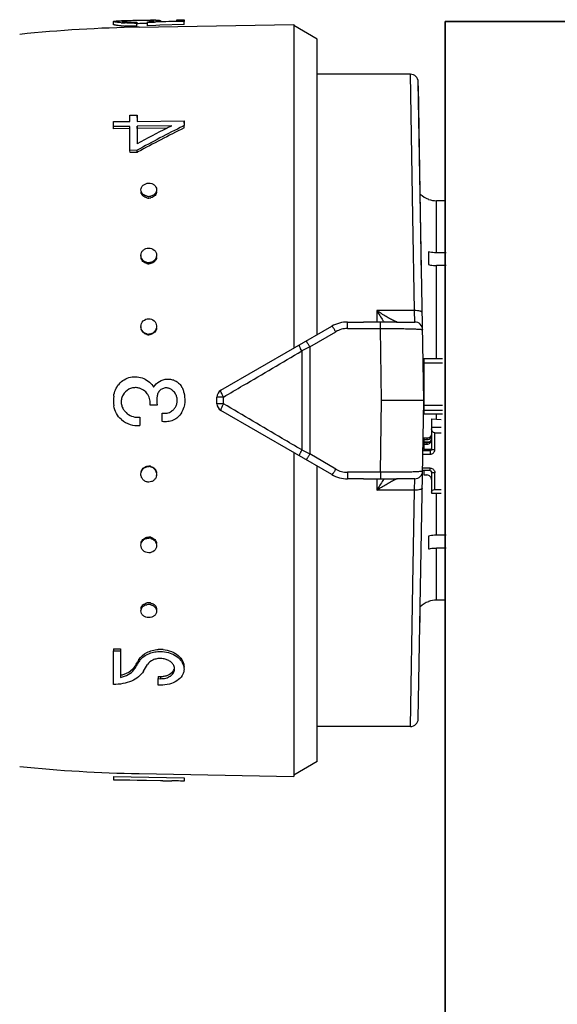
# Model space of a CAD drawing. Header units: millimetres. Extents: x 60394 to 199354, y 20895 to 166073.
# Tile 149 of 256: x 110203 to 110238, y 24418 to 24480. Entities that reach past the tile are written whole.
import ezdxf

# ---------------------------------------------------------------- set-up
doc = ezdxf.new("R2010")
doc.units = ezdxf.units.MM
doc.layers.add('UT_ZAŘÍZENÍ - OT', color=3, linetype='Continuous', lineweight=35)

msp = doc.modelspace()

# ---------------------------------------------------------------- linework, layer by layer
at = {"color": 0, "linetype": 'Continuous'}
for p, q in [((110209.41, 24479.977), (110209.406, 24480.177)), ((110210.043, 24480.223), (110210.058, 24480.224)), ((110210.058, 24480.224), (110210.07, 24480.224)), ((110210.059, 24480.164), (110210.058, 24480.21)), ((110210.972, 24480.237), (110210.85, 24480.235)), ((110210.896, 24480.138), (110210.896, 24480.075)), ((110210.9, 24479.876), (110210.896, 24480.075)), ((110210.973, 24480.037), (110210.898, 24480.036)), ((110211.042, 24479.813), (110220.91, 24479.986)), ((110211.584, 24480.044), (110211.552, 24480.044)), ((110211.582, 24480.104), (110211.582, 24480.157)), ((110212.012, 24480.12), (110211.582, 24480.104)), ((110211.585, 24479.905), (110211.582, 24480.104)), ((110211.806, 24480.177), (110211.805, 24480.241)), ((110212.098, 24480.123), (110212.012, 24480.12)), ((110212.094, 24480.172), (110212.396, 24480.181)), ((110213.389, 24480.168), (110212.098, 24480.123)), ((110212.36, 24479.933), (110212.102, 24479.924)), ((110212.243, 24480.176), (110212.243, 24480.191)), ((110213.909, 24479.987), (110212.36, 24479.933)), ((110212.396, 24480.181), (110213.456, 24480.215)), ((110212.406, 24480.235), (110212.407, 24480.182)), ((110213.457, 24480.171), (110213.389, 24480.168)), ((110213.456, 24480.283), (110213.906, 24480.291)), ((110213.456, 24480.215), (110213.456, 24480.283)), ((110213.906, 24480.186), (110213.457, 24480.171)), ((110213.906, 24480.291), (110213.906, 24480.186)), ((110213.909, 24479.987), (110213.906, 24480.186)), ((110220.91, 24479.986), (110220.91, 24459.341)), ((110212.102, 24479.924), (110211.585, 24479.905)), ((110222.41, 24479.046), (110220.91, 24479.912)), ((110222.41, 24460.207), (110222.41, 24479.046)), ((110228.355, 24476.812), (110222.41, 24476.812)), ((110228.51, 24467.748), (110228.355, 24476.812)), ((110229.21, 24456.012), (110228.855, 24476.321)), ((110229.071, 24463.946), (110228.86, 24476.071)), ((110209.406, 24473.788), (110210.456, 24473.801)), ((110209.406, 24473.477), (110209.406, 24473.788)), ((110210.456, 24474.207), (110210.906, 24474.213)), ((110210.456, 24473.801), (110210.456, 24474.207)), ((110210.906, 24474.213), (110210.906, 24473.807)), ((110210.91, 24474.062), (110210.906, 24474.213)), ((110210.906, 24473.807), (110213.906, 24473.846)), ((110213.906, 24473.846), (110213.906, 24473.534)), ((110213.909, 24473.699), (110213.906, 24473.846)), ((110210.456, 24473.49), (110209.406, 24473.477)), ((110209.41, 24473.333), (110209.406, 24473.477)), ((110210.46, 24473.346), (110209.41, 24473.333)), ((110210.456, 24471.958), (110210.456, 24473.49)), ((110213.12, 24473.524), (110210.906, 24473.496)), ((110210.906, 24473.496), (110210.906, 24472.377)), ((110210.91, 24473.352), (110210.906, 24473.496)), ((110212.827, 24473.376), (110210.91, 24473.352)), ((110210.91, 24473.352), (110210.91, 24472.494)), ((110213.065, 24473.496), (110213.12, 24473.524)), ((110213.906, 24473.534), (110213.85, 24473.506)), ((110213.909, 24473.39), (110213.906, 24473.534)), ((110210.906, 24471.963), (110210.456, 24471.958)), ((110210.46, 24471.827), (110210.456, 24471.958)), ((110210.91, 24471.832), (110210.46, 24471.827)), ((110210.91, 24471.832), (110210.906, 24471.963)), ((110210.962, 24471.86), (110210.91, 24471.832)), ((110229.51, 24468.848), (110229.51, 24468.835)), ((110230.01, 24465.425), (110230.01, 24468.749)), ((110230.58, 24468.749), (110230.01, 24468.749)), ((110228.612, 24461.737), (110228.51, 24467.748)), ((110229.51, 24465.486), (110229.51, 24464.672)), ((110230.628, 24465.425), (110230.01, 24465.425)), ((110230.01, 24458.686), (110230.01, 24464.612)), ((110230.635, 24464.612), (110230.01, 24464.612)), ((110226.21, 24461.737), (110226.21, 24461.003)), ((110228.612, 24461.737), (110226.21, 24461.737)), ((110228.631, 24461.012), (110228.612, 24461.737)), ((110216.26, 24456.656), (110223.34, 24460.744)), ((110224.34, 24460.597), (110224.34, 24461.012)), ((110224.34, 24461.012), (110225.367, 24461.012)), ((110224.34, 24460.597), (110226.437, 24460.597)), ((110226.437, 24460.597), (110226.437, 24461.004)), ((110226.509, 24456.012), (110226.437, 24460.597)), ((110227.474, 24461.012), (110228.631, 24461.012)), ((110221.944, 24459.424), (110223.59, 24460.392)), ((110221.944, 24459.424), (110221.944, 24452.6)), ((110221.423, 24459.168), (110221.423, 24452.856)), ((110229.21, 24458.686), (110229.21, 24455.164)), ((110229.21, 24458.686), (110230.41, 24458.686)), ((110229.21, 24458.402), (110230.41, 24458.402)), ((110216.01, 24455.8), (110216.01, 24456.223)), ((110216.423, 24455.796), (110216.423, 24456.227)), ((110212.196, 24455.709), (110211.746, 24455.709)), ((110226.437, 24451.427), (110226.509, 24456.012)), ((110229.21, 24456.012), (110226.509, 24456.012)), ((110228.855, 24435.703), (110229.21, 24456.012)), ((110229.21, 24455.706), (110230.41, 24455.706)), ((110211.086, 24454.94), (110211.086, 24454.406)), ((110212.516, 24454.668), (110212.516, 24455.203)), ((110223.34, 24451.28), (110216.26, 24455.367)), ((110229.21, 24455.391), (110230.41, 24455.391)), ((110229.21, 24455.164), (110230.41, 24455.164)), ((110229.71, 24454.837), (110229.71, 24452.914)), ((110229.71, 24454.837), (110230.31, 24454.804)), ((110230.01, 24454.821), (110230.01, 24455.164)), ((110229.71, 24454.306), (110230.31, 24454.306)), ((110229.164, 24453.397), (110229.17, 24453.72)), ((110229.21, 24453.608), (110229.21, 24453.363)), ((110229.41, 24453.608), (110229.21, 24453.608)), ((110229.41, 24453.608), (110229.41, 24453.51)), ((110229.91, 24452.875), (110229.91, 24453.954)), ((110229.91, 24453.954), (110230.31, 24453.954)), ((110229.21, 24452.972), (110229.157, 24452.972)), ((110229.21, 24453.168), (110229.16, 24453.168)), ((110229.212, 24453.394), (110229.164, 24453.397)), ((110229.164, 24453.363), (110229.573, 24453.363)), ((110229.21, 24453.51), (110229.41, 24453.51)), ((110229.21, 24453.315), (110229.21, 24452.874)), ((110229.41, 24453.315), (110229.21, 24453.315)), ((110229.21, 24453.218), (110229.41, 24453.218)), ((110229.41, 24453.315), (110229.41, 24453.218)), ((110220.91, 24452.683), (110220.91, 24432.038)), ((110223.59, 24451.631), (110221.944, 24452.6)), ((110229.15, 24452.581), (110229.61, 24452.581)), ((110229.154, 24452.816), (110229.61, 24452.816)), ((110229.61, 24452.874), (110229.21, 24452.874)), ((110229.61, 24452.874), (110229.61, 24452.581)), ((110222.41, 24432.978), (110222.41, 24451.817)), ((110229.61, 24451.698), (110229.135, 24451.698)), ((110229.61, 24451.537), (110229.61, 24451.698)), ((110224.34, 24451.427), (110224.34, 24451.012)), ((110226.437, 24451.427), (110224.34, 24451.427)), ((110226.437, 24451.427), (110226.437, 24451.019)), ((110229.61, 24451.537), (110229.132, 24451.537)), ((110229.21, 24451.537), (110229.21, 24451.256)), ((110229.21, 24451.256), (110229.41, 24451.256)), ((110229.71, 24451.443), (110229.71, 24450.089)), ((110229.91, 24450.325), (110229.91, 24451.404)), ((110225.367, 24451.012), (110224.34, 24451.012)), ((110226.21, 24451.021), (110226.21, 24450.287)), ((110228.631, 24451.012), (110227.474, 24451.012)), ((110228.612, 24450.287), (110228.631, 24451.012)), ((110228.612, 24450.287), (110226.21, 24450.287)), ((110228.51, 24444.276), (110228.612, 24450.287)), ((110229.71, 24450.089), (110230.31, 24450.089)), ((110229.91, 24450.325), (110230.31, 24450.325)), ((110230.01, 24447.412), (110230.01, 24450.089)), ((110229.51, 24447.351), (110229.51, 24446.538)), ((110230.635, 24447.412), (110230.01, 24447.412)), ((110230.01, 24443.275), (110230.01, 24446.599)), ((110230.628, 24446.599), (110230.01, 24446.599)), ((110228.355, 24435.212), (110228.51, 24444.276)), ((110229.51, 24443.189), (110229.51, 24443.176)), ((110230.58, 24443.275), (110230.01, 24443.275)), ((110228.955, 24441.397), (110228.97, 24442.259)), ((110209.41, 24440.171), (110209.406, 24440.04)), ((110209.406, 24437.897), (110209.406, 24440.04)), ((110209.406, 24440.04), (110209.856, 24440.034)), ((110209.41, 24440.171), (110209.86, 24440.166)), ((110209.86, 24440.166), (110209.856, 24440.034)), ((110209.856, 24440.034), (110209.856, 24438.346)), ((110210.887, 24439.106), (110210.915, 24439.154)), ((110211.003, 24439.435), (110211.032, 24439.482)), ((110211.032, 24439.482), (110211.028, 24439.344)), ((110210.777, 24439.059), (110210.773, 24438.918)), ((110212.259, 24438.414), (110212.256, 24438.268)), ((110212.256, 24437.86), (110212.256, 24438.268)), ((110212.256, 24438.268), (110212.406, 24438.266)), ((110212.406, 24437.858), (110212.256, 24437.86)), ((110212.259, 24438.414), (110212.409, 24438.412)), ((110212.409, 24438.412), (110212.406, 24438.266)), ((110228.355, 24435.212), (110222.41, 24435.212)), ((110222.41, 24432.978), (110220.91, 24432.112)), ((110211.042, 24432.21), (110220.91, 24432.038)), ((110209.41, 24432.026), (110209.406, 24431.826)), ((110209.406, 24431.814), (110209.406, 24431.826)), ((110209.406, 24431.826), (110213.906, 24431.748)), ((110212.556, 24431.76), (110209.406, 24431.814)), ((110209.41, 24432.026), (110213.909, 24431.947)), ((110212.556, 24431.756), (110212.556, 24431.76)), ((110212.556, 24431.756), (110213.119, 24431.746)), ((110213.909, 24431.947), (110213.906, 24431.748)), ((110213.909, 24431.937), (110213.906, 24431.737)), ((110213.906, 24431.748), (110213.906, 24431.737))]:
    msp.add_line(p, q, dxfattribs=at)
for centre, radius, start, end in [((110210.525, 24488.653), 8.577, 265.82558, 266.62577), ((110210.674, 24444.489), 35.74, 91.01238, 91.21551), ((110210.598, 24489.907), 9.833, 266.63176, 267.39596), ((110210.203, 24478.428), 1.789, 94.25337, 94.6326), ((110210.259, 24477.659), 2.559, 93.45872, 94.22835), ((110210.679, 24492.617), 12.544, 270.2757, 270.99142), ((110210.722, 24490.166), 10.03, 270.37671, 270.99382), ((110211.133, 24486.565), 6.424, 274.00652, 274.76218), ((110211.219, 24485.523), 5.379, 274.77014, 275.5791), ((110211.655, 24474.963), 5.28, 88.37447, 89.19799), ((110212.515, 24438.134), 42.126, 90.84632, 91.00332), ((110212.23, 24457.235), 23.023, 90.56986, 90.83886), ((110212.13, 24467.031), 13.227, 90.13111, 90.55891), ((110212.612, 24389.827), 90, 91, 95.86353), ((110210.526, 24488.504), 8.626, 265.85586, 266.65073), ((110210.599, 24489.775), 9.899, 266.65673, 267.41559), ((110228.355, 24476.312), 0.5, 1.00273, 90.00005), ((110261.195, 24379.572), 105.191, 116.74897, 118.55954), ((110260.739, 24378.909), 105.923, 116.89327, 118.06457), ((110260.931, 24379.195), 105.279, 116.52799, 118.3353), ((110257.827, 24384.596), 99.533, 116.72558, 116.87901), ((110211.499, 24469.332), 0.34, 181.83857, 189.22993), ((110211.83, 24469.341), 0.33, 0.0012, 1.80344), ((110211.652, 24469.602), 0.578, 257.40046, 263.77919), ((110211.655, 24469.499), 0.583, 257.43846, 263.79562), ((110211.651, 24469.591), 0.567, 263.76903, 270.51539), ((110211.654, 24469.489), 0.572, 263.78497, 270.51556), ((110211.65, 24469.601), 0.577, 270.61415, 283.65474), ((110211.653, 24469.499), 0.582, 270.61233, 283.61615), ((110230.01, 24470.262), 1.5, 226.64917, 250.52878), ((110230.012, 24470.258), 1.509, 250.58004, 269.92942), ((110211.571, 24465.261), 0.415, 180.00363, 182.62681), ((110211.742, 24465.192), 0.417, 351.68515, 359.95596), ((110211.655, 24465.325), 0.529, 255.90699, 262.90203), ((110211.658, 24465.257), 0.533, 255.94846, 262.92018), ((110211.653, 24465.311), 0.515, 262.89641, 270.33517), ((110211.656, 24465.242), 0.519, 262.91395, 270.33539), ((110246.993, 24474.259), 24.264, 211.06983, 212.81472), ((110243.036, 24471.714), 19.559, 212.83138, 213.19135), ((110211.627, 24460.727), 0.471, 180.01487, 185.18459), ((110224.34, 24459.012), 2, 90, 120), ((110224.341, 24459.118), 1.479, 90.0293, 120.51258), ((110228.631, 24460.512), 0.5, 0.9973, 89.99995), ((110211.657, 24460.737), 0.505, 254.94557, 262.29746), ((110211.66, 24460.706), 0.509, 254.989, 262.3166), ((110211.655, 24460.72), 0.488, 262.29512, 270.14263), ((110211.658, 24460.689), 0.492, 262.31359, 270.14288), ((110329.505, 24240.051), 244.324, 116.11937, 116.25551), ((110229.11, 24457.856), 0.0994, 313.59217, 359.98031), ((110229.11, 24457.868), 0.301, 284.00989, 289.44256), ((110210.803, 24455.949), 0.878, 79.26214, 86.10486), ((110210.793, 24455.9), 0.927, 73.07928, 79.21627), ((110212.765, 24456.234), 0.576, 71.25318, 78.39725), ((110212.767, 24456.241), 0.569, 63.84048, 71.25521), ((110212.845, 24456.311), 1.078, 27.84061, 34.02965), ((110212.85, 24456.313), 1.073, 21.6663, 27.84286), ((110212.867, 24456.32), 1.054, 15.21143, 21.66816), ((110212.068, 24456.012), 2.661, 174.20363, 187.38301), ((110210.789, 24455.862), 0.963, 41.07571, 50.01192), ((110210.783, 24455.858), 0.97, 32.46127, 41.04427), ((110214.492, 24456.012), 2.316, 172.81682, 187.51949), ((110212.642, 24456.005), 0.836, 39.13046, 49.82845), ((110212.649, 24456.01), 0.828, 29.69129, 39.12926), ((110211.955, 24456.073), 1.999, 11.83461, 15.19202), ((110216.51, 24456.223), 0.5, 120, 180), ((110229.11, 24456.24), 0.3, 70.55401, 72.35353), ((110212.645, 24456.013), 0.831, 307.97112, 320.9467), ((110212.638, 24456.02), 0.841, 320.92395, 328.11089), ((110212.747, 24455.849), 1.181, 339.47291, 345.3977), ((110216.51, 24455.8), 0.5, 180, 240), ((110210.797, 24455.906), 0.893, 214.11402, 220.95302), ((110210.967, 24456.055), 1.119, 220.98571, 227.22441), ((110210.968, 24456.038), 1.104, 269.87405, 276.1358), ((110212.658, 24455.975), 0.785, 259.56156, 266.77563), ((110212.687, 24455.874), 1.247, 328.36326, 330.5708), ((110212.701, 24455.867), 1.23, 330.55262, 339.45926), ((110210.969, 24456.046), 1.644, 229.79423, 274.1007), ((110229.42, 24453.805), 0.29, 325.94596, 359.95559), ((110329.505, 24671.973), 244.324, 243.74449, 243.88063), ((110211.654, 24451.303), 0.489, 81.95126, 89.79291), ((110211.658, 24451.334), 0.493, 81.96974, 89.79318), ((110211.652, 24451.285), 0.507, 74.61727, 81.95392), ((110211.655, 24451.316), 0.51, 74.66061, 81.97306), ((110211.675, 24451.294), 0.481, 352.20997, 354.91531), ((110224.34, 24453.012), 2, 240, 270), ((110224.341, 24452.905), 1.479, 239.48743, 269.97069), ((110228.631, 24451.512), 0.5, 270, 359), ((110229.622, 24451.443), 0.0882, 0.03691, 8.66078), ((110246.914, 24437.814), 24.171, 147.18194, 148.9335), ((110243.378, 24440.087), 19.968, 146.8123, 147.16491), ((110211.656, 24446.78), 0.52, 82.19776, 89.60771), ((110211.654, 24446.763), 0.537, 75.26335, 82.20456), ((110211.652, 24446.712), 0.516, 82.18024, 89.60747), ((110211.65, 24446.695), 0.533, 75.22208, 82.18643), ((110211.651, 24442.426), 0.574, 89.52764, 102.6205), ((110211.655, 24442.528), 0.579, 90.47615, 102.57666), ((110211.654, 24442.544), 0.563, 89.46365, 90.42767), ((110211.65, 24442.431), 0.569, 82.70603, 89.43816), ((110211.654, 24442.533), 0.574, 82.72194, 89.43835), ((110211.649, 24442.416), 0.584, 76.3765, 82.71678), ((110211.652, 24442.519), 0.588, 76.41423, 82.73319), ((110230.01, 24441.762), 1.5, 109.47122, 133.35083), ((110230.012, 24441.765), 1.509, 90.07058, 109.41996), ((110211.499, 24442.692), 0.34, 170.77007, 178.16143), ((110211.83, 24442.682), 0.33, 358.19656, 359.9988), ((110212.387, 24438.188), 1.949, 89.34777, 93.68224), ((110212.386, 24438.156), 1.981, 84.74512, 89.3338), ((110172.834, 24462.246), 44.466, 328.57088, 328.85214), ((110171.482, 24463.063), 46.046, 328.85211, 329.1259), ((110170.634, 24463.231), 46.929, 329.13232, 329.40315), ((110211.896, 24438.83), 1.009, 142.68913, 149.33475), ((110211.991, 24438.757), 1.129, 136.6726, 142.69573), ((110173.102, 24462.127), 44.808, 328.5423, 329.17295), ((110209.907, 24439.606), 1.027, 315.49883, 321.71461), ((110209.986, 24439.544), 0.927, 321.71489, 328.50896), ((110172.356, 24462.2), 44.921, 328.78337, 329.0635), ((110212.847, 24438.888), 0.458, 358.60453, 6.96692), ((110209.472, 24440.216), 1.908, 281.62893, 285.76186), ((110228.355, 24435.712), 0.5, 270, 359), ((110212.612, 24522.197), 90, 264.13647, 269)]:
    msp.add_arc(centre, radius, start, end, dxfattribs=at)
at = {"color": 0, "linetype": 'Continuous', "extrusion": (0, 0, -1)}
for centre, major_axis, ratio, start_param, end_param in [((110229.91, 24454.189), (0, -0.235), 0.85043, 0, 1.570796), ((110229.91, 24450.168), (0.2, 0), 0.785695, 3.141593, 4.712389)]:
    msp.add_ellipse(centre, major_axis=major_axis, ratio=ratio, start_param=start_param, end_param=end_param, dxfattribs=at)
at = {"color": 0, "linetype": 'Continuous'}
for points, knots in [([(110209.406, 24480.177), (110209.406, 24480.18), (110209.414, 24480.186), (110209.421, 24480.189), (110209.426, 24480.19)], [0, 0, 0, 0, 0.34526, 1, 1, 1, 1]), ([(110209.9, 24480.099), (110209.831, 24480.104), (110209.733, 24480.113), (110209.611, 24480.127), (110209.54, 24480.137), (110209.485, 24480.147), (110209.443, 24480.157), (110209.42, 24480.164), (110209.406, 24480.173), (110209.406, 24480.177)], [0, 0, 0, 0, 0.415889, 0.585993, 0.728367, 0.841268, 0.923827, 0.975949, 1, 1, 1, 1]), ([(110209.902, 24479.9), (110209.833, 24479.905), (110209.735, 24479.914), (110209.614, 24479.928), (110209.543, 24479.938), (110209.488, 24479.947), (110209.447, 24479.957), (110209.423, 24479.965), (110209.41, 24479.973), (110209.41, 24479.977)], [0, 0, 0, 0, 0.416026, 0.586157, 0.728535, 0.841423, 0.923955, 0.976034, 1, 1, 1, 1]), ([(110209.426, 24480.19), (110209.43, 24480.191), (110209.45, 24480.197), (110209.47, 24480.2), (110209.486, 24480.202)], [0, 0, 0, 0, 0.194984, 1, 1, 1, 1]), ([(110209.486, 24480.202), (110209.542, 24480.209), (110209.686, 24480.215), (110209.829, 24480.219), (110209.916, 24480.221)], [0, 0, 0, 0, 0.393124, 1, 1, 1, 1]), ([(110210.058, 24480.21), (110210.043, 24480.209), (110210.017, 24480.207), (110209.984, 24480.202), (110209.963, 24480.198), (110209.951, 24480.194), (110209.949, 24480.191)], [0, 0, 0, 0, 0.402142, 0.703286, 0.901798, 1, 1, 1, 1]), ([(110209.949, 24480.191), (110209.949, 24480.191), (110209.949, 24480.19), (110209.949, 24480.19), (110209.949, 24480.189)], [0, 0, 0, 0, 0.519614, 1, 1, 1, 1]), ([(110209.949, 24480.189), (110209.949, 24480.188), (110209.954, 24480.184), (110209.97, 24480.178), (110210.008, 24480.17), (110210.07, 24480.162), (110210.119, 24480.158), (110210.147, 24480.155)], [0, 0, 0, 0, 0.026104, 0.078509, 0.271488, 0.580502, 1, 1, 1, 1]), ([(110210.85, 24480.235), (110210.711, 24480.233), (110210.462, 24480.227), (110210.213, 24480.22), (110210.104, 24480.214)], [0, 0, 0, 0, 0.5608, 1, 1, 1, 1]), ([(110210.147, 24480.155), (110210.191, 24480.152), (110210.404, 24480.138), (110210.618, 24480.135), (110210.788, 24480.136)], [0, 0, 0, 0, 0.202928, 1, 1, 1, 1]), ([(110210.739, 24480.073), (110210.688, 24480.073), (110210.492, 24480.073), (110210.296, 24480.078), (110210.151, 24480.084)], [0, 0, 0, 0, 0.261385, 1, 1, 1, 1]), ([(110211.55, 24480.243), (110211.506, 24480.243), (110211.314, 24480.243), (110211.121, 24480.24), (110210.972, 24480.237)], [0, 0, 0, 0, 0.228486, 1, 1, 1, 1]), ([(110211.552, 24480.044), (110211.508, 24480.043), (110211.315, 24480.043), (110211.122, 24480.04), (110210.973, 24480.037)], [0, 0, 0, 0, 0.228577, 1, 1, 1, 1]), ([(110211.729, 24480.242), (110211.715, 24480.243), (110211.656, 24480.243), (110211.596, 24480.243), (110211.55, 24480.243)], [0, 0, 0, 0, 0.229978, 1, 1, 1, 1]), ([(110211.742, 24480.17), (110211.78, 24480.174), (110211.845, 24480.181), (110211.921, 24480.192), (110211.966, 24480.201), (110211.989, 24480.207), (110212.001, 24480.212), (110212.008, 24480.217), (110212.008, 24480.219)], [0, 0, 0, 0, 0.416564, 0.727805, 0.840468, 0.923103, 0.975235, 1, 1, 1, 1]), ([(110211.916, 24480.236), (110211.908, 24480.237), (110211.871, 24480.239), (110211.834, 24480.24), (110211.805, 24480.241)], [0, 0, 0, 0, 0.216654, 1, 1, 1, 1]), ([(110211.984, 24480.229), (110211.98, 24480.23), (110211.957, 24480.233), (110211.934, 24480.235), (110211.916, 24480.236)], [0, 0, 0, 0, 0.191517, 1, 1, 1, 1]), ([(110212.008, 24480.219), (110212.008, 24480.222), (110211.998, 24480.227), (110211.99, 24480.228), (110211.984, 24480.229)], [0, 0, 0, 0, 0.306489, 1, 1, 1, 1]), ([(110212.243, 24480.191), (110212.232, 24480.19), (110212.182, 24480.182), (110212.133, 24480.176), (110212.094, 24480.172)], [0, 0, 0, 0, 0.219199, 1, 1, 1, 1]), ([(110212.1, 24480.258), (110212.115, 24480.258), (110212.167, 24480.258), (110212.219, 24480.257), (110212.256, 24480.256)], [0, 0, 0, 0, 0.28218, 1, 1, 1, 1]), ([(110212.406, 24480.235), (110212.406, 24480.23), (110212.388, 24480.222), (110212.36, 24480.213), (110212.306, 24480.202), (110212.266, 24480.195), (110212.243, 24480.191)], [0, 0, 0, 0, 0.080473, 0.272652, 0.58028, 1, 1, 1, 1]), ([(110212.256, 24480.256), (110212.267, 24480.256), (110212.3, 24480.254), (110212.333, 24480.252), (110212.356, 24480.249)], [0, 0, 0, 0, 0.312325, 1, 1, 1, 1]), ([(110212.356, 24480.249), (110212.368, 24480.248), (110212.385, 24480.246), (110212.401, 24480.241), (110212.406, 24480.237), (110212.406, 24480.235)], [0, 0, 0, 0, 0.708486, 0.898996, 1, 1, 1, 1]), ([(110210.9, 24479.876), (110210.835, 24479.875), (110210.586, 24479.873), (110210.336, 24479.877), (110210.153, 24479.886)], [0, 0, 0, 0, 0.261104, 1, 1, 1, 1]), ([(110211.156, 24469.432), (110211.154, 24469.488), (110211.181, 24469.604), (110211.293, 24469.748), (110211.461, 24469.841), (110211.59, 24469.864), (110211.656, 24469.865)], [0, 0, 0, 0, 0.229393, 0.470966, 0.729703, 1, 1, 1, 1]), ([(110211.26, 24469.186), (110211.229, 24469.22), (110211.179, 24469.297), (110211.158, 24469.388), (110211.156, 24469.432)], [0, 0, 0, 0, 0.509651, 1, 1, 1, 1]), ([(110211.529, 24468.931), (110211.439, 24468.951), (110211.271, 24469.03), (110211.177, 24469.195), (110211.164, 24469.278)], [0, 0, 0, 0, 0.524629, 1, 1, 1, 1]), ([(110211.656, 24469.865), (110211.72, 24469.865), (110211.845, 24469.846), (110212.009, 24469.762), (110212.123, 24469.628), (110212.154, 24469.517), (110212.156, 24469.463)], [0, 0, 0, 0, 0.270385, 0.528616, 0.769944, 1, 1, 1, 1]), ([(110212.159, 24469.341), (110212.159, 24469.249), (110212.074, 24469.053), (110211.89, 24468.957), (110211.79, 24468.933)], [0, 0, 0, 0, 0.47302, 1, 1, 1, 1]), ([(110212.156, 24469.463), (110212.157, 24469.415), (110212.139, 24469.316), (110212.085, 24469.231), (110212.052, 24469.194)], [0, 0, 0, 0, 0.488775, 1, 1, 1, 1]), ([(110211.526, 24469.038), (110211.5, 24469.044), (110211.402, 24469.073), (110211.311, 24469.13), (110211.26, 24469.186)], [0, 0, 0, 0, 0.260211, 1, 1, 1, 1]), ([(110212.052, 24469.194), (110212.035, 24469.175), (110211.96, 24469.104), (110211.862, 24469.059), (110211.786, 24469.04)], [0, 0, 0, 0, 0.24218, 1, 1, 1, 1]), ([(110211.156, 24465.261), (110211.156, 24465.322), (110211.184, 24465.446), (110211.295, 24465.602), (110211.462, 24465.704), (110211.591, 24465.729), (110211.656, 24465.729)], [0, 0, 0, 0, 0.241806, 0.488407, 0.741812, 1, 1, 1, 1]), ([(110211.656, 24465.729), (110211.779, 24465.73), (110211.972, 24465.663), (110212.121, 24465.465), (110212.153, 24465.346), (110212.155, 24465.287)], [0, 0, 0, 0, 0.507384, 0.755665, 1, 1, 1, 1]), ([(110211.223, 24465.028), (110211.214, 24465.044), (110211.178, 24465.111), (110211.159, 24465.186), (110211.157, 24465.242)], [0, 0, 0, 0, 0.253103, 1, 1, 1, 1]), ([(110211.529, 24464.739), (110211.437, 24464.762), (110211.264, 24464.857), (110211.177, 24465.035), (110211.164, 24465.125)], [0, 0, 0, 0, 0.510101, 1, 1, 1, 1]), ([(110211.526, 24464.812), (110211.464, 24464.827), (110211.345, 24464.88), (110211.256, 24464.975), (110211.223, 24465.028)], [0, 0, 0, 0, 0.506643, 1, 1, 1, 1]), ([(110212.117, 24465.089), (110212.088, 24465.022), (110211.995, 24464.9), (110211.858, 24464.832), (110211.786, 24464.813)], [0, 0, 0, 0, 0.492845, 1, 1, 1, 1]), ([(110212.155, 24465.132), (110212.142, 24465.041), (110212.055, 24464.862), (110211.882, 24464.765), (110211.79, 24464.741)], [0, 0, 0, 0, 0.489899, 1, 1, 1, 1]), ([(110212.155, 24465.287), (110212.158, 24465.236), (110212.148, 24465.168), (110212.124, 24465.104), (110212.117, 24465.089)], [0, 0, 0, 0, 0.747031, 1, 1, 1, 1]), ([(110230.01, 24465.425), (110229.967, 24465.425), (110229.799, 24465.43), (110229.632, 24465.455), (110229.51, 24465.486)], [0, 0, 0, 0, 0.252472, 1, 1, 1, 1]), ([(110229.51, 24464.672), (110229.55, 24464.662), (110229.714, 24464.627), (110229.883, 24464.612), (110230.01, 24464.612)], [0, 0, 0, 0, 0.247091, 1, 1, 1, 1]), ([(110227.33, 24461.076), (110227.247, 24461.116), (110227.07, 24461.209), (110226.694, 24461.425), (110226.405, 24461.607), (110226.21, 24461.737)], [0, 0, 0, 0, 0.213248, 0.460801, 1, 1, 1, 1]), ([(110229.112, 24461.608), (110229.112, 24461.617), (110229.103, 24461.64), (110229.07, 24461.663), (110229.023, 24461.685), (110228.933, 24461.713), (110228.794, 24461.733), (110228.676, 24461.738), (110228.612, 24461.737)], [0, 0, 0, 0, 0.054454, 0.124226, 0.220024, 0.341181, 0.645763, 1, 1, 1, 1]), ([(110211.156, 24460.727), (110211.156, 24460.853), (110211.264, 24461.117), (110211.529, 24461.222), (110211.656, 24461.223)], [0, 0, 0, 0, 0.49811, 1, 1, 1, 1]), ([(110211.656, 24461.223), (110211.777, 24461.223), (110212.027, 24461.132), (110212.143, 24460.891), (110212.154, 24460.772)], [0, 0, 0, 0, 0.501804, 1, 1, 1, 1]), ([(110211.529, 24460.214), (110211.446, 24460.237), (110211.289, 24460.323), (110211.2, 24460.479), (110211.177, 24460.561)], [0, 0, 0, 0, 0.50198, 1, 1, 1, 1]), ([(110211.526, 24460.249), (110211.453, 24460.269), (110211.314, 24460.34), (110211.224, 24460.468), (110211.195, 24460.537)], [0, 0, 0, 0, 0.50114, 1, 1, 1, 1]), ([(110212.138, 24460.601), (110212.116, 24460.519), (110212.026, 24460.362), (110211.869, 24460.273), (110211.786, 24460.25)], [0, 0, 0, 0, 0.49918, 1, 1, 1, 1]), ([(110212.155, 24460.628), (110212.142, 24460.533), (110212.058, 24460.346), (110211.883, 24460.241), (110211.79, 24460.215)], [0, 0, 0, 0, 0.498032, 1, 1, 1, 1]), ([(110223.59, 24460.392), (110223.569, 24460.412), (110223.538, 24460.46), (110223.504, 24460.534), (110223.465, 24460.597), (110223.427, 24460.648), (110223.396, 24460.69), (110223.371, 24460.721), (110223.356, 24460.737), (110223.343, 24460.746), (110223.34, 24460.744)], [0, 0, 0, 0, 0.198142, 0.388892, 0.560134, 0.707991, 0.828678, 0.918542, 0.975091, 1, 1, 1, 1]), ([(110226.437, 24461.004), (110226.258, 24461.002), (110225.901, 24461.003), (110225.544, 24461.012), (110225.367, 24461.012)], [0, 0, 0, 0, 0.502804, 1, 1, 1, 1]), ([(110227.474, 24461.012), (110227.394, 24461.012), (110227.048, 24461.011), (110226.703, 24461.007), (110226.437, 24461.004)], [0, 0, 0, 0, 0.230893, 1, 1, 1, 1]), ([(110226.437, 24460.597), (110226.613, 24460.598), (110226.959, 24460.598), (110227.459, 24460.595), (110227.92, 24460.589), (110228.27, 24460.582), (110228.518, 24460.574), (110228.674, 24460.568), (110228.808, 24460.562), (110228.92, 24460.555), (110229.008, 24460.547), (110229.071, 24460.54), (110229.11, 24460.533), (110229.126, 24460.527), (110229.131, 24460.522), (110229.131, 24460.521)], [0, 0, 0, 0, 0.195605, 0.383531, 0.55643, 0.707585, 0.773165, 0.831259, 0.881323, 0.92293, 0.955723, 0.979458, 0.994025, 0.997954, 1, 1, 1, 1]), ([(110227.409, 24461.04), (110227.403, 24461.043), (110227.377, 24461.054), (110227.35, 24461.066), (110227.33, 24461.076)], [0, 0, 0, 0, 0.229765, 1, 1, 1, 1]), ([(110227.44, 24461.028), (110227.438, 24461.029), (110227.427, 24461.033), (110227.417, 24461.037), (110227.409, 24461.04)], [0, 0, 0, 0, 0.235586, 1, 1, 1, 1]), ([(110227.499, 24461.012), (110227.491, 24461.012), (110227.471, 24461.017), (110227.452, 24461.023), (110227.44, 24461.028)], [0, 0, 0, 0, 0.393757, 1, 1, 1, 1]), ([(110221.423, 24459.168), (110221.397, 24459.214), (110221.36, 24459.283), (110221.317, 24459.37), (110221.292, 24459.425), (110221.273, 24459.47), (110221.261, 24459.505), (110221.256, 24459.527), (110221.256, 24459.541), (110221.259, 24459.543)], [0, 0, 0, 0, 0.389691, 0.560136, 0.707341, 0.827183, 0.916538, 0.973346, 1, 1, 1, 1]), ([(110221.944, 24459.424), (110221.914, 24459.474), (110221.871, 24459.545), (110221.815, 24459.635), (110221.778, 24459.69), (110221.747, 24459.735), (110221.724, 24459.767), (110221.707, 24459.785), (110221.699, 24459.793), (110221.695, 24459.794), (110221.694, 24459.793)], [0, 0, 0, 0, 0.387648, 0.559336, 0.708365, 0.829964, 0.920373, 0.976704, 0.992026, 1, 1, 1, 1]), ([(110216.423, 24456.227), (110216.839, 24456.472), (110218.505, 24457.452), (110220.171, 24458.432), (110221.423, 24459.168)], [0, 0, 0, 0, 0.249365, 1, 1, 1, 1]), ([(110209.42, 24456.281), (110209.435, 24456.423), (110209.509, 24456.705), (110209.816, 24457.193), (110210.466, 24457.585), (110211.223, 24457.51), (110211.707, 24457.197), (110211.893, 24456.973), (110211.966, 24456.85)], [0, 0, 0, 0, 0.125806, 0.251598, 0.500158, 0.748611, 0.874302, 1, 1, 1, 1]), ([(110211.966, 24456.85), (110212.054, 24457.002), (110212.31, 24457.265), (110212.748, 24457.394), (110213.1, 24457.362), (110213.351, 24457.272), (110213.572, 24457.122), (110213.689, 24456.987), (110213.739, 24456.914)], [0, 0, 0, 0, 0.249691, 0.498274, 0.623384, 0.748679, 0.874168, 1, 1, 1, 1]), ([(110210.862, 24456.825), (110210.779, 24456.83), (110210.609, 24456.818), (110210.291, 24456.702), (110210.037, 24456.453), (110209.914, 24456.136), (110209.888, 24455.881), (110209.934, 24455.629), (110210.01, 24455.475), (110210.057, 24455.405)], [0, 0, 0, 0, 0.124702, 0.249421, 0.497433, 0.62303, 0.748788, 0.874419, 1, 1, 1, 1]), ([(110212.881, 24456.798), (110212.804, 24456.814), (110212.642, 24456.814), (110212.42, 24456.714), (110212.257, 24456.535), (110212.204, 24456.38), (110212.194, 24456.301)], [0, 0, 0, 0, 0.248903, 0.498305, 0.748695, 1, 1, 1, 1]), ([(110211.746, 24455.709), (110211.762, 24455.824), (110211.753, 24456.061), (110211.664, 24456.281), (110211.602, 24456.379)], [0, 0, 0, 0, 0.500135, 1, 1, 1, 1]), ([(110213.352, 24455.576), (110213.39, 24455.638), (110213.452, 24455.775), (110213.484, 24455.996), (110213.46, 24456.218), (110213.405, 24456.357), (110213.368, 24456.421)], [0, 0, 0, 0, 0.249892, 0.499949, 0.75024, 1, 1, 1, 1]), ([(110213.912, 24456.483), (110213.928, 24456.406), (110213.974, 24456.097), (110213.949, 24455.778), (110213.89, 24455.551)], [0, 0, 0, 0, 0.250786, 1, 1, 1, 1]), ([(110216.423, 24456.227), (110216.395, 24456.227), (110216.341, 24456.227), (110216.262, 24456.227), (110216.192, 24456.226), (110216.131, 24456.226), (110216.087, 24456.225), (110216.058, 24456.225), (110216.041, 24456.225), (110216.028, 24456.224), (110216.018, 24456.224), (110216.014, 24456.223), (110216.01, 24456.224), (110216.01, 24456.223)], [0, 0, 0, 0, 0.203374, 0.394866, 0.56769, 0.716771, 0.837685, 0.88646, 0.926896, 0.958626, 0.981467, 0.99529, 1, 1, 1, 1]), ([(110216.423, 24456.227), (110216.394, 24456.279), (110216.344, 24456.374), (110216.286, 24456.502), (110216.257, 24456.591), (110216.25, 24456.637), (110216.255, 24456.654), (110216.26, 24456.656)], [0, 0, 0, 0, 0.377895, 0.69297, 0.905251, 0.965919, 1, 1, 1, 1]), ([(110209.907, 24454.79), (110209.778, 24454.9), (110209.559, 24455.171), (110209.45, 24455.501), (110209.428, 24455.67)], [0, 0, 0, 0, 0.49938, 1, 1, 1, 1]), ([(110216.423, 24455.796), (110216.395, 24455.796), (110216.341, 24455.797), (110216.262, 24455.797), (110216.192, 24455.797), (110216.131, 24455.798), (110216.087, 24455.798), (110216.058, 24455.799), (110216.041, 24455.799), (110216.028, 24455.8), (110216.018, 24455.799), (110216.014, 24455.801), (110216.01, 24455.8), (110216.01, 24455.8)], [0, 0, 0, 0, 0.203374, 0.394866, 0.56769, 0.716771, 0.837685, 0.88646, 0.926896, 0.958626, 0.981467, 0.99529, 1, 1, 1, 1]), ([(110216.423, 24455.796), (110216.394, 24455.745), (110216.344, 24455.649), (110216.286, 24455.521), (110216.257, 24455.433), (110216.25, 24455.386), (110216.255, 24455.37), (110216.26, 24455.367)], [0, 0, 0, 0, 0.377895, 0.69297, 0.905251, 0.965919, 1, 1, 1, 1]), ([(110221.423, 24452.856), (110221.005, 24453.102), (110219.338, 24454.081), (110217.672, 24455.062), (110216.423, 24455.796)], [0, 0, 0, 0, 0.250578, 1, 1, 1, 1]), ([(110210.207, 24455.233), (110210.309, 24455.139), (110210.548, 24454.987), (110210.828, 24454.934), (110210.966, 24454.934)], [0, 0, 0, 0, 0.500561, 1, 1, 1, 1]), ([(110213.748, 24455.22), (110213.686, 24455.119), (110213.531, 24454.933), (110213.225, 24454.736), (110212.876, 24454.64), (110212.633, 24454.646), (110212.516, 24454.668)], [0, 0, 0, 0, 0.249964, 0.499879, 0.749906, 1, 1, 1, 1]), ([(110212.614, 24455.191), (110212.71, 24455.186), (110212.906, 24455.209), (110213.081, 24455.3), (110213.156, 24455.359)], [0, 0, 0, 0, 0.50069, 1, 1, 1, 1]), ([(110229.71, 24453.902), (110229.71, 24453.864), (110229.694, 24453.786), (110229.627, 24453.688), (110229.527, 24453.623), (110229.449, 24453.608), (110229.41, 24453.608)], [0, 0, 0, 0, 0.247784, 0.496832, 0.747734, 1, 1, 1, 1]), ([(110229.41, 24453.51), (110229.459, 24453.51), (110229.557, 24453.534), (110229.633, 24453.602), (110229.66, 24453.642)], [0, 0, 0, 0, 0.501963, 1, 1, 1, 1]), ([(110229.71, 24453.609), (110229.71, 24453.571), (110229.694, 24453.493), (110229.627, 24453.396), (110229.527, 24453.33), (110229.449, 24453.315), (110229.41, 24453.315)], [0, 0, 0, 0, 0.247784, 0.496832, 0.747734, 1, 1, 1, 1]), ([(110229.41, 24453.218), (110229.449, 24453.218), (110229.527, 24453.233), (110229.627, 24453.298), (110229.694, 24453.396), (110229.71, 24453.474), (110229.71, 24453.512)], [0, 0, 0, 0, 0.252266, 0.503168, 0.752216, 1, 1, 1, 1]), ([(110229.61, 24452.874), (110229.622, 24452.874), (110229.646, 24452.879), (110229.677, 24452.897), (110229.7, 24452.925), (110229.707, 24452.948), (110229.709, 24452.959)], [0, 0, 0, 0, 0.251925, 0.502849, 0.751924, 1, 1, 1, 1]), ([(110221.423, 24452.856), (110221.397, 24452.809), (110221.36, 24452.741), (110221.317, 24452.654), (110221.292, 24452.599), (110221.273, 24452.554), (110221.261, 24452.518), (110221.256, 24452.497), (110221.256, 24452.483), (110221.259, 24452.481)], [0, 0, 0, 0, 0.389693, 0.560138, 0.707342, 0.827185, 0.916539, 0.973347, 1, 1, 1, 1]), ([(110221.944, 24452.6), (110221.914, 24452.55), (110221.871, 24452.478), (110221.815, 24452.389), (110221.778, 24452.333), (110221.747, 24452.289), (110221.724, 24452.257), (110221.707, 24452.238), (110221.699, 24452.231), (110221.695, 24452.23), (110221.694, 24452.23)], [0, 0, 0, 0, 0.387648, 0.559336, 0.708365, 0.829964, 0.920373, 0.976704, 0.992026, 1, 1, 1, 1]), ([(110229.61, 24452.816), (110229.623, 24452.816), (110229.649, 24452.821), (110229.682, 24452.843), (110229.705, 24452.875), (110229.71, 24452.901), (110229.71, 24452.914)], [0, 0, 0, 0, 0.252236, 0.503168, 0.752245, 1, 1, 1, 1]), ([(110229.61, 24452.581), (110229.649, 24452.581), (110229.727, 24452.596), (110229.827, 24452.661), (110229.894, 24452.759), (110229.91, 24452.837), (110229.91, 24452.875)], [0, 0, 0, 0, 0.252255, 0.503168, 0.752226, 1, 1, 1, 1]), ([(110229.71, 24452.914), (110229.71, 24452.911), (110229.713, 24452.906), (110229.719, 24452.902), (110229.729, 24452.897), (110229.745, 24452.891), (110229.77, 24452.886), (110229.8, 24452.881), (110229.847, 24452.876), (110229.884, 24452.875), (110229.91, 24452.875)], [0, 0, 0, 0, 0.040706, 0.069574, 0.105554, 0.199505, 0.321626, 0.468167, 0.634164, 1, 1, 1, 1]), ([(110211.177, 24451.463), (110211.2, 24451.545), (110211.289, 24451.7), (110211.446, 24451.787), (110211.529, 24451.809)], [0, 0, 0, 0, 0.49802, 1, 1, 1, 1]), ([(110211.195, 24451.486), (110211.224, 24451.556), (110211.314, 24451.683), (110211.453, 24451.755), (110211.526, 24451.774)], [0, 0, 0, 0, 0.49886, 1, 1, 1, 1]), ([(110211.786, 24451.774), (110211.869, 24451.751), (110212.026, 24451.662), (110212.116, 24451.505), (110212.138, 24451.422)], [0, 0, 0, 0, 0.50082, 1, 1, 1, 1]), ([(110211.79, 24451.808), (110211.883, 24451.783), (110212.058, 24451.678), (110212.142, 24451.491), (110212.155, 24451.396)], [0, 0, 0, 0, 0.501968, 1, 1, 1, 1]), ([(110229.61, 24451.698), (110229.649, 24451.698), (110229.727, 24451.683), (110229.827, 24451.617), (110229.894, 24451.52), (110229.91, 24451.442), (110229.91, 24451.404)], [0, 0, 0, 0, 0.252255, 0.503168, 0.752226, 1, 1, 1, 1]), ([(110211.656, 24450.801), (110211.587, 24450.801), (110211.449, 24450.831), (110211.277, 24450.952), (110211.17, 24451.133), (110211.152, 24451.272), (110211.158, 24451.339)], [0, 0, 0, 0, 0.25144, 0.501784, 0.751362, 1, 1, 1, 1]), ([(110212.152, 24451.229), (110212.144, 24451.171), (110212.106, 24451.056), (110211.993, 24450.914), (110211.835, 24450.823), (110211.716, 24450.801), (110211.656, 24450.801)], [0, 0, 0, 0, 0.249231, 0.498303, 0.748586, 1, 1, 1, 1]), ([(110223.59, 24451.631), (110223.569, 24451.611), (110223.538, 24451.563), (110223.504, 24451.489), (110223.465, 24451.426), (110223.427, 24451.375), (110223.396, 24451.334), (110223.371, 24451.303), (110223.356, 24451.286), (110223.343, 24451.278), (110223.34, 24451.28)], [0, 0, 0, 0, 0.198108, 0.388908, 0.560156, 0.708001, 0.828682, 0.918545, 0.975091, 1, 1, 1, 1]), ([(110229.131, 24451.503), (110229.131, 24451.501), (110229.126, 24451.497), (110229.11, 24451.491), (110229.071, 24451.484), (110229.008, 24451.476), (110228.92, 24451.469), (110228.808, 24451.462), (110228.674, 24451.455), (110228.518, 24451.449), (110228.27, 24451.442), (110227.92, 24451.435), (110227.459, 24451.429), (110226.959, 24451.426), (110226.613, 24451.426), (110226.437, 24451.427)], [0, 0, 0, 0, 0.002046, 0.005975, 0.020542, 0.044277, 0.07707, 0.118677, 0.168741, 0.226835, 0.292415, 0.44357, 0.616469, 0.804395, 1, 1, 1, 1]), ([(110229.71, 24450.962), (110229.71, 24451), (110229.694, 24451.078), (110229.627, 24451.176), (110229.527, 24451.241), (110229.449, 24451.256), (110229.41, 24451.256)], [0, 0, 0, 0, 0.247784, 0.496832, 0.747734, 1, 1, 1, 1]), ([(110229.61, 24451.537), (110229.622, 24451.537), (110229.647, 24451.533), (110229.678, 24451.514), (110229.7, 24451.488), (110229.707, 24451.467), (110229.709, 24451.456)], [0, 0, 0, 0, 0.26767, 0.525516, 0.768461, 1, 1, 1, 1]), ([(110229.71, 24451.443), (110229.71, 24451.44), (110229.713, 24451.435), (110229.719, 24451.431), (110229.729, 24451.426), (110229.745, 24451.42), (110229.77, 24451.414), (110229.8, 24451.41), (110229.847, 24451.405), (110229.884, 24451.404), (110229.91, 24451.404)], [0, 0, 0, 0, 0.040706, 0.069574, 0.105554, 0.199505, 0.321626, 0.468167, 0.634164, 1, 1, 1, 1]), ([(110225.367, 24451.012), (110225.544, 24451.012), (110225.901, 24451.02), (110226.258, 24451.021), (110226.437, 24451.019)], [0, 0, 0, 0, 0.497196, 1, 1, 1, 1]), ([(110226.21, 24450.287), (110226.405, 24450.416), (110226.694, 24450.598), (110227.07, 24450.814), (110227.247, 24450.908), (110227.33, 24450.948)], [0, 0, 0, 0, 0.539199, 0.786752, 1, 1, 1, 1]), ([(110226.437, 24451.019), (110226.529, 24451.018), (110226.874, 24451.015), (110227.22, 24451.012), (110227.474, 24451.012)], [0, 0, 0, 0, 0.264643, 1, 1, 1, 1]), ([(110227.33, 24450.948), (110227.36, 24450.962), (110227.411, 24450.985), (110227.463, 24451.005), (110227.485, 24451.01)], [0, 0, 0, 0, 0.595054, 1, 1, 1, 1]), ([(110227.485, 24451.01), (110227.487, 24451.01), (110227.491, 24451.011), (110227.496, 24451.012), (110227.499, 24451.012)], [0, 0, 0, 0, 0.289793, 1, 1, 1, 1]), ([(110229.112, 24450.416), (110229.112, 24450.406), (110229.103, 24450.384), (110229.07, 24450.36), (110229.023, 24450.338), (110228.934, 24450.311), (110228.794, 24450.29), (110228.676, 24450.286), (110228.612, 24450.287)], [0, 0, 0, 0, 0.054452, 0.124207, 0.219995, 0.341151, 0.645741, 1, 1, 1, 1]), ([(110211.164, 24446.899), (110211.177, 24446.988), (110211.264, 24447.167), (110211.437, 24447.261), (110211.529, 24447.284)], [0, 0, 0, 0, 0.489899, 1, 1, 1, 1]), ([(110211.79, 24447.283), (110211.882, 24447.259), (110212.055, 24447.162), (110212.142, 24446.982), (110212.155, 24446.892)], [0, 0, 0, 0, 0.510101, 1, 1, 1, 1]), ([(110230.01, 24447.412), (110229.967, 24447.412), (110229.799, 24447.407), (110229.632, 24447.382), (110229.51, 24447.351)], [0, 0, 0, 0, 0.252472, 1, 1, 1, 1]), ([(110211.656, 24446.294), (110211.589, 24446.295), (110211.457, 24446.321), (110211.287, 24446.428), (110211.177, 24446.591), (110211.154, 24446.719), (110211.157, 24446.781)], [0, 0, 0, 0, 0.258416, 0.511779, 0.758272, 1, 1, 1, 1]), ([(110211.157, 24446.781), (110211.159, 24446.837), (110211.178, 24446.913), (110211.214, 24446.979), (110211.223, 24446.995)], [0, 0, 0, 0, 0.746897, 1, 1, 1, 1]), ([(110211.223, 24446.995), (110211.256, 24447.049), (110211.345, 24447.143), (110211.464, 24447.196), (110211.526, 24447.212)], [0, 0, 0, 0, 0.493357, 1, 1, 1, 1]), ([(110212.155, 24446.737), (110212.153, 24446.678), (110212.121, 24446.558), (110211.972, 24446.361), (110211.779, 24446.293), (110211.656, 24446.294)], [0, 0, 0, 0, 0.244335, 0.492616, 1, 1, 1, 1]), ([(110211.786, 24447.21), (110211.858, 24447.191), (110211.995, 24447.124), (110212.088, 24447.001), (110212.117, 24446.935)], [0, 0, 0, 0, 0.507155, 1, 1, 1, 1]), ([(110212.117, 24446.935), (110212.124, 24446.919), (110212.148, 24446.856), (110212.158, 24446.787), (110212.155, 24446.737)], [0, 0, 0, 0, 0.252969, 1, 1, 1, 1]), ([(110229.51, 24446.538), (110229.55, 24446.548), (110229.714, 24446.584), (110229.883, 24446.599), (110230.01, 24446.599)], [0, 0, 0, 0, 0.247091, 1, 1, 1, 1]), ([(110211.164, 24442.746), (110211.177, 24442.828), (110211.271, 24442.994), (110211.439, 24443.073), (110211.529, 24443.093)], [0, 0, 0, 0, 0.475371, 1, 1, 1, 1]), ([(110211.26, 24442.838), (110211.277, 24442.856), (110211.352, 24442.926), (110211.45, 24442.969), (110211.526, 24442.986)], [0, 0, 0, 0, 0.241743, 1, 1, 1, 1]), ([(110211.786, 24442.983), (110211.812, 24442.977), (110211.91, 24442.946), (110212.001, 24442.887), (110212.052, 24442.83)], [0, 0, 0, 0, 0.259523, 1, 1, 1, 1]), ([(110211.79, 24443.091), (110211.89, 24443.067), (110212.074, 24442.971), (110212.159, 24442.774), (110212.159, 24442.682)], [0, 0, 0, 0, 0.52698, 1, 1, 1, 1]), ([(110211.656, 24442.159), (110211.59, 24442.16), (110211.461, 24442.183), (110211.293, 24442.276), (110211.181, 24442.419), (110211.154, 24442.536), (110211.156, 24442.592)], [0, 0, 0, 0, 0.270297, 0.529034, 0.770607, 1, 1, 1, 1]), ([(110211.156, 24442.592), (110211.158, 24442.636), (110211.179, 24442.726), (110211.229, 24442.804), (110211.26, 24442.838)], [0, 0, 0, 0, 0.490349, 1, 1, 1, 1]), ([(110212.156, 24442.561), (110212.154, 24442.507), (110212.123, 24442.396), (110212.009, 24442.262), (110211.845, 24442.178), (110211.72, 24442.158), (110211.656, 24442.159)], [0, 0, 0, 0, 0.230056, 0.471384, 0.729615, 1, 1, 1, 1]), ([(110212.052, 24442.83), (110212.085, 24442.793), (110212.139, 24442.708), (110212.157, 24442.609), (110212.156, 24442.561)], [0, 0, 0, 0, 0.511225, 1, 1, 1, 1]), ([(110211.032, 24439.482), (110211.145, 24439.673), (110211.428, 24439.911), (110211.876, 24440.082), (110212.131, 24440.125), (110212.262, 24440.133)], [0, 0, 0, 0, 0.464053, 0.726092, 1, 1, 1, 1]), ([(110211.17, 24439.532), (110211.317, 24439.688), (110211.611, 24439.869), (110212.047, 24439.987), (110212.286, 24440.006), (110212.406, 24440.005)], [0, 0, 0, 0, 0.473959, 0.733478, 1, 1, 1, 1]), ([(110212.406, 24440.005), (110212.574, 24440.003), (110212.905, 24439.957), (110213.349, 24439.769), (110213.693, 24439.483), (110213.835, 24439.233), (110213.872, 24439.106)], [0, 0, 0, 0, 0.276815, 0.541296, 0.783329, 1, 1, 1, 1]), ([(110212.568, 24440.129), (110212.748, 24440.112), (110213.095, 24440.032), (110213.536, 24439.78), (110213.838, 24439.426), (110213.912, 24439.137), (110213.909, 24439.002)], [0, 0, 0, 0, 0.285569, 0.551478, 0.78834, 1, 1, 1, 1]), ([(110213.252, 24439.108), (110213.221, 24439.172), (110213.128, 24439.295), (110212.934, 24439.433), (110212.696, 24439.526), (110212.433, 24439.564), (110212.168, 24439.543), (110211.858, 24439.448), (110211.656, 24439.294), (110211.579, 24439.165)], [0, 0, 0, 0, 0.110355, 0.232071, 0.363298, 0.500079, 0.636986, 0.768855, 1, 1, 1, 1]), ([(110211.324, 24438.743), (110211.241, 24438.607), (110211.008, 24438.355), (110210.549, 24438.088), (110210, 24437.928), (110209.607, 24437.895), (110209.406, 24437.897)], [0, 0, 0, 0, 0.219385, 0.461046, 0.724092, 1, 1, 1, 1]), ([(110209.86, 24438.492), (110209.937, 24438.508), (110210.22, 24438.584), (110210.49, 24438.733), (110210.64, 24438.886)], [0, 0, 0, 0, 0.269283, 1, 1, 1, 1]), ([(110209.99, 24438.379), (110210.155, 24438.426), (110210.456, 24438.555), (110210.695, 24438.789), (110210.773, 24438.918)], [0, 0, 0, 0, 0.53047, 1, 1, 1, 1]), ([(110212.406, 24438.266), (110212.52, 24438.264), (110212.742, 24438.29), (110213.035, 24438.414), (110213.247, 24438.615), (110213.304, 24438.793), (110213.306, 24438.876)], [0, 0, 0, 0, 0.288289, 0.554647, 0.788959, 1, 1, 1, 1]), ([(110213.905, 24438.861), (110213.904, 24438.792), (110213.881, 24438.651), (110213.756, 24438.381), (110213.454, 24438.097), (110212.965, 24437.897), (110212.596, 24437.856), (110212.406, 24437.858)], [0, 0, 0, 0, 0.104904, 0.212347, 0.445391, 0.711352, 1, 1, 1, 1]), ([(110212.409, 24438.412), (110212.489, 24438.411), (110212.647, 24438.424), (110212.929, 24438.5), (110213.118, 24438.622), (110213.202, 24438.729)], [0, 0, 0, 0, 0.273822, 0.536871, 1, 1, 1, 1]), ([(110213.202, 24438.729), (110213.214, 24438.745), (110213.26, 24438.81), (110213.29, 24438.886), (110213.301, 24438.944)], [0, 0, 0, 0, 0.259352, 1, 1, 1, 1]), ([(110213.302, 24438.943), (110213.301, 24438.957), (110213.291, 24439.014), (110213.271, 24439.069), (110213.252, 24439.108)], [0, 0, 0, 0, 0.245195, 1, 1, 1, 1]), ([(110213.872, 24439.106), (110213.878, 24439.086), (110213.899, 24439.006), (110213.907, 24438.923), (110213.905, 24438.861)], [0, 0, 0, 0, 0.254201, 1, 1, 1, 1]), ([(110213.906, 24431.737), (110213.753, 24431.74), (110213.491, 24431.743), (110213.228, 24431.745), (110213.119, 24431.746)], [0, 0, 0, 0, 0.581949, 1, 1, 1, 1])]:
    msp.add_open_spline(points, degree=3, knots=knots, dxfattribs=at)
for points in [[(110211.786, 24464.813), (110211.744, 24464.802), (110211.7, 24464.796), (110211.656, 24464.796)], [(110211.79, 24464.741), (110211.748, 24464.73), (110211.703, 24464.724), (110211.659, 24464.723)], [(110211.195, 24460.537), (110211.175, 24460.584), (110211.163, 24460.634), (110211.158, 24460.684)], [(110212.154, 24460.772), (110212.159, 24460.715), (110212.153, 24460.656), (110212.138, 24460.601)], [(110211.786, 24460.25), (110211.744, 24460.238), (110211.7, 24460.232), (110211.656, 24460.232)], [(110211.79, 24460.215), (110211.748, 24460.204), (110211.703, 24460.197), (110211.659, 24460.197)], [(110211.408, 24456.6), (110211.307, 24456.684), (110211.188, 24456.749), (110211.062, 24456.787)], [(110213.182, 24456.644), (110213.132, 24456.686), (110213.077, 24456.723), (110213.018, 24456.752)], [(110211.526, 24451.774), (110211.568, 24451.786), (110211.612, 24451.792), (110211.656, 24451.792)], [(110211.529, 24451.809), (110211.571, 24451.821), (110211.616, 24451.827), (110211.659, 24451.826)], [(110211.158, 24451.339), (110211.163, 24451.39), (110211.175, 24451.44), (110211.195, 24451.486)], [(110212.138, 24451.422), (110212.153, 24451.367), (110212.159, 24451.309), (110212.154, 24451.252)], [(110211.529, 24447.284), (110211.571, 24447.295), (110211.616, 24447.3), (110211.659, 24447.3)], [(110211.526, 24447.212), (110211.568, 24447.223), (110211.612, 24447.228), (110211.656, 24447.228)]]:
    msp.add_open_spline(points, degree=3, dxfattribs=at)
at = {"layer": 'UT_ZAŘÍZENÍ - OT', "linetype": 'Continuous'}
for p, q in [((110230.58, 24480.171), (110230.58, 23980.171)), ((110930.58, 24480.171), (110230.58, 24480.171))]:
    msp.add_line(p, q, dxfattribs=at)

doc.saveas('drawing.dxf')
